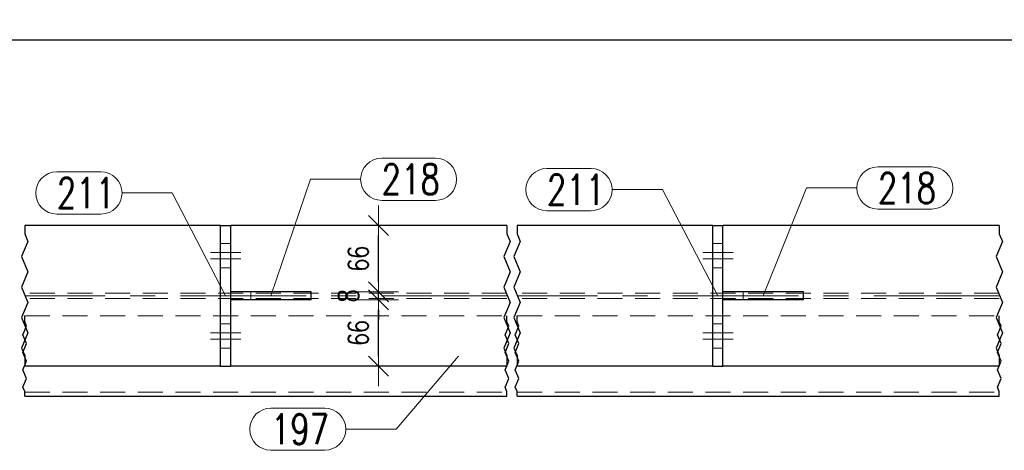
# Model space of a CAD drawing. Header units: millimetres. Extents: x -144 to 709, y 12312 to 12982.
# Tile 20 of 57: x 73 to 171, y 12557 to 12600. Entities that reach past the tile are written whole.
import ezdxf

# ---------------------------------------------------------------- set-up
doc = ezdxf.new("R2010")
doc.units = ezdxf.units.MM
doc.header["$LTSCALE"] = 10
doc.linetypes.add('HIDDEN', pattern=[0.375, 0.25, -0.125])
doc.linetypes.add('MITTE', pattern=[2, 1.25, -0.25, 0.25, -0.25])
doc.layers.get('Defpoints').update_dxf_attribs({"color": 1})
for name, color, linetype, lineweight in [('PS_DIM', 4, 'Continuous', 13), ('PS_Hidden', 2, 'HIDDEN', 9), ('PS_Mid', 5, 'MITTE', 15), ('PS_Pos', 1, 'Continuous', 15), ('PS_Shape', 161, 'Continuous', 30), ('PS_SOLID', 7, 'Continuous', 30)]:
    doc.layers.add(name, color=color, linetype=linetype, lineweight=lineweight)
doc.styles.add('simplex', font='simplex.shx', dxfattribs={"width": 0.75})
doc.dimstyles.new('1_10_GŁ_DS1-LS10', dxfattribs={"dimtxt": 2, "dimasz": 2, "dimexe": 2, "dimexo": 5, "dimgap": 1, "dimtad": 1, "dimjust": 4, "dimdec": 0, "dimlfac": 10, "dimtxsty": 'simplex', "dimblk1": 'NONE', "dimsah": 1, "dimcen": 2, "dimclrd": 256, "dimclre": 256, "dimclrt": 3, "dimadec": 1, "dimazin": 0, "dimtfac": 1, "dimtdec": 0, "dimtmove": 2, "dimatfit": 3, "dimfxl": 1, "dimarcsym": 0})
doc.dimstyles.new('1_10_PRZ', dxfattribs={"dimtxt": 2, "dimasz": 1, "dimexe": 2, "dimexo": 5, "dimgap": 1, "dimtad": 1, "dimdec": 0, "dimlfac": 10, "dimtxsty": 'simplex', "dimblk": 'dimznak', "dimcen": 2, "dimse1": 1, "dimse2": 1, "dimclrt": 3, "dimadec": 1, "dimazin": 0, "dimtfac": 1, "dimtdec": 0, "dimtix": 1, "dimtmove": 2, "dimatfit": 3, "dimldrblk": 'dim-grot', "dimfxl": 1, "dimarcsym": 0})

# ---------------------------------------------------------------- blocks, each defined once
blk = doc.blocks.new('*D137')
at = {"layer": 'Defpoints', "color": 0, "transparency": 16777216}
for p in [(191.459, 12597.537), (191.459, 12576.537), (-62.639, 12565.037)]:
    blk.add_point(p, dxfattribs=at)
at = {"layer": 'PS_DIM', "lineweight": -2, "transparency": 16777216}
for p, q in [((-62.639, 12570.037), (-62.639, 12599.537)), ((191.459, 12581.537), (191.459, 12599.537)), ((-62.639, 12597.537), (189.459, 12597.537))]:
    blk.add_line(p, q, dxfattribs=at)
at = {"layer": 'PS_DIM', "transparency": 16777216}
blk.add_solid([(189.459, 12597.871), (189.459, 12597.204), (191.459, 12597.537)], dxfattribs=at)
at = {"layer": 'PS_DIM', "color": 3, "transparency": 16777216, "insert": (189.439, 12593.91), "char_height": 2, "attachment_point": 5, "rotation": 90, "style": 'simplex'}
blk.add_mtext('6926', dxfattribs=at)
blk = doc.blocks.new('_None')
blk = doc.blocks.new('*D138')
at = {"layer": 'Defpoints', "color": 0, "transparency": 16777216}
for p in [(200.459, 12597.537), (200.459, 12576.537), (-62.639, 12565.037)]:
    blk.add_point(p, dxfattribs=at)
at = {"layer": 'PS_DIM', "lineweight": -2, "transparency": 16777216}
for p, q in [((-62.639, 12570.037), (-62.639, 12599.537)), ((200.459, 12581.537), (200.459, 12599.537)), ((-62.639, 12597.537), (198.459, 12597.537))]:
    blk.add_line(p, q, dxfattribs=at)
at = {"layer": 'PS_DIM', "transparency": 16777216}
blk.add_solid([(198.459, 12597.871), (198.459, 12597.204), (200.459, 12597.537)], dxfattribs=at)
at = {"layer": 'PS_DIM', "color": 3, "transparency": 16777216, "insert": (198.439, 12594.053), "char_height": 2, "attachment_point": 5, "rotation": 90, "style": 'simplex'}
blk.add_mtext('7016', dxfattribs=at)
blk = doc.blocks.new('*D139')
at = {"layer": 'Defpoints', "color": 0, "transparency": 16777216}
for p in [(211.897, 12597.537), (211.897, 12584.037), (-62.639, 12565.037)]:
    blk.add_point(p, dxfattribs=at)
at = {"layer": 'PS_DIM', "lineweight": -2, "transparency": 16777216}
for p, q in [((-62.639, 12570.037), (-62.639, 12599.537)), ((211.897, 12589.037), (211.897, 12599.537)), ((-62.639, 12597.537), (209.897, 12597.537))]:
    blk.add_line(p, q, dxfattribs=at)
at = {"layer": 'PS_DIM', "transparency": 16777216}
blk.add_solid([(209.897, 12597.871), (209.897, 12597.204), (211.897, 12597.537)], dxfattribs=at)
at = {"layer": 'PS_DIM', "color": 3, "transparency": 16777216, "insert": (209.877, 12594.017), "char_height": 2, "attachment_point": 5, "rotation": 90, "style": 'simplex'}
blk.add_mtext('7130', dxfattribs=at)
blk = doc.blocks.new('*D140')
at = {"layer": 'Defpoints', "color": 0, "transparency": 16777216}
for p in [(231.897, 12597.537), (231.897, 12584.037), (-62.639, 12565.037)]:
    blk.add_point(p, dxfattribs=at)
at = {"layer": 'PS_DIM', "lineweight": -2, "transparency": 16777216}
for p, q in [((-62.639, 12570.037), (-62.639, 12599.537)), ((231.897, 12589.037), (231.897, 12599.537)), ((-62.639, 12597.537), (229.897, 12597.537))]:
    blk.add_line(p, q, dxfattribs=at)
at = {"layer": 'PS_DIM', "transparency": 16777216}
blk.add_solid([(229.897, 12597.871), (229.897, 12597.204), (231.897, 12597.537)], dxfattribs=at)
at = {"layer": 'PS_DIM', "color": 3, "transparency": 16777216, "insert": (229.877, 12593.875), "char_height": 2, "attachment_point": 5, "rotation": 90, "style": 'simplex'}
blk.add_mtext('7330', dxfattribs=at)
blk = doc.blocks.new('*D141')
at = {"layer": 'Defpoints', "color": 0, "transparency": 16777216}
for p in [(327.897, 12597.537), (327.897, 12584.037), (-62.639, 12565.037)]:
    blk.add_point(p, dxfattribs=at)
at = {"layer": 'PS_DIM', "lineweight": -2, "transparency": 16777216}
for p, q in [((-62.639, 12570.037), (-62.639, 12599.537)), ((327.897, 12589.037), (327.897, 12599.537)), ((-62.639, 12597.537), (325.897, 12597.537))]:
    blk.add_line(p, q, dxfattribs=at)
at = {"layer": 'PS_DIM', "transparency": 16777216}
blk.add_solid([(325.897, 12597.871), (325.897, 12597.204), (327.897, 12597.537)], dxfattribs=at)
at = {"layer": 'PS_DIM', "color": 3, "transparency": 16777216, "insert": (325.877, 12593.446), "char_height": 2, "attachment_point": 5, "rotation": 90, "style": 'simplex'}
blk.add_mtext('11730', dxfattribs=at)
blk = doc.blocks.new('*D142')
at = {"layer": 'Defpoints', "color": 0, "transparency": 16777216}
for p in [(348.298, 12597.537), (348.298, 12576.537), (-62.639, 12565.037)]:
    blk.add_point(p, dxfattribs=at)
at = {"layer": 'PS_DIM', "lineweight": -2, "transparency": 16777216}
for p, q in [((-62.639, 12570.037), (-62.639, 12599.537)), ((348.298, 12581.537), (348.298, 12599.537)), ((-62.639, 12597.537), (346.298, 12597.537))]:
    blk.add_line(p, q, dxfattribs=at)
at = {"layer": 'PS_DIM', "transparency": 16777216}
blk.add_solid([(346.298, 12597.871), (346.298, 12597.204), (348.298, 12597.537)], dxfattribs=at)
at = {"layer": 'PS_DIM', "color": 3, "transparency": 16777216, "insert": (346.278, 12593.446), "char_height": 2, "attachment_point": 5, "rotation": 90, "style": 'simplex'}
blk.add_mtext('11935', dxfattribs=at)
blk = doc.blocks.new('*D143')
at = {"layer": 'Defpoints', "color": 0, "transparency": 16777216}
for p in [(356.87, 12597.537), (356.87, 12579.037), (-62.639, 12565.037)]:
    blk.add_point(p, dxfattribs=at)
at = {"layer": 'PS_DIM', "lineweight": -2, "transparency": 16777216}
for p, q in [((-62.639, 12570.037), (-62.639, 12599.537)), ((356.87, 12584.037), (356.87, 12599.537)), ((-62.639, 12597.537), (354.87, 12597.537))]:
    blk.add_line(p, q, dxfattribs=at)
at = {"layer": 'PS_DIM', "transparency": 16777216}
blk.add_solid([(354.87, 12597.871), (354.87, 12597.204), (356.87, 12597.537)], dxfattribs=at)
at = {"layer": 'PS_DIM', "color": 3, "transparency": 16777216, "insert": (354.85, 12593.303), "char_height": 2, "attachment_point": 5, "rotation": 90, "style": 'simplex'}
blk.add_mtext('12020', dxfattribs=at)
blk = doc.blocks.new('dimznak')
at = {"color": 0}
for points in [[(0, 2), (0, -2)], [(-2, 0), (2, 0)]]:
    blk.add_lwpolyline(points, dxfattribs=at)
at = {"color": 2}
blk.add_lwpolyline([(1, 1), (-1, -1)], dxfattribs=at)
blk = doc.blocks.new('*D144')
at = {"layer": 'Defpoints', "color": 0, "transparency": 16777216}
for p in [(101.559, 12571.637), (108.263, 12571.637), (108.494, 12565.037)]:
    blk.add_point(p, dxfattribs=at)
at = {"layer": 'PS_DIM', "color": 0, "lineweight": -2, "transparency": 16777216}
blk.add_line((108.263, 12566.037), (108.263, 12570.637), dxfattribs=at)
for p, rotation in [((108.263, 12571.637), 90), ((108.263, 12565.037), 270)]:
    blk.add_blockref('dimznak', p, dxfattribs=dict(at, rotation=rotation))
at = {"layer": 'PS_DIM', "color": 3, "transparency": 16777216, "insert": (106.263, 12568.337), "char_height": 2, "attachment_point": 5, "rotation": 90, "style": 'simplex'}
blk.add_mtext('66', dxfattribs=at)
blk = doc.blocks.new('dim-grot')
blk.add_hatch(color=256).paths.add_polyline_path([(0, 0), (-2, 0.5), (-2, -0.5)])
blk.add_lwpolyline([(0, 0), (-2, 0.5), (-2, -0.5), (0, 0)])
blk = doc.blocks.new('*D145')
at = {"layer": 'Defpoints', "color": 0, "transparency": 16777216}
for p in [(101.559, 12572.437), (108.263, 12572.437), (101.559, 12571.637)]:
    blk.add_point(p, dxfattribs=at)
at = {"layer": 'PS_DIM', "color": 0, "lineweight": -2, "transparency": 16777216}
for p, q in [((108.263, 12573.437), (108.263, 12574.437)), ((108.263, 12571.637), (108.263, 12572.437)), ((108.263, 12570.637), (108.263, 12569.637))]:
    blk.add_line(p, q, dxfattribs=at)
for p, rotation in [((108.263, 12572.437), 270), ((108.263, 12571.637), 90)]:
    blk.add_blockref('dimznak', p, dxfattribs=dict(at, rotation=rotation))
at = {"layer": 'PS_DIM', "color": 3, "transparency": 16777216, "insert": (105.276, 12572.037), "char_height": 2, "attachment_point": 5, "rotation": 90, "style": 'simplex'}
blk.add_mtext('8', dxfattribs=at)
blk = doc.blocks.new('*D146')
at = {"layer": 'Defpoints', "color": 0, "transparency": 16777216}
for p in [(105.784, 12579.037), (108.263, 12579.037), (101.559, 12572.437)]:
    blk.add_point(p, dxfattribs=at)
at = {"layer": 'PS_DIM', "color": 0, "lineweight": -2, "transparency": 16777216}
blk.add_line((108.263, 12573.437), (108.263, 12578.037), dxfattribs=at)
for p, rotation in [((108.263, 12579.037), 90), ((108.263, 12572.437), 270)]:
    blk.add_blockref('dimznak', p, dxfattribs=dict(at, rotation=rotation))
at = {"layer": 'PS_DIM', "color": 3, "transparency": 16777216, "insert": (106.263, 12575.737), "char_height": 2, "attachment_point": 5, "rotation": 90, "style": 'simplex'}
blk.add_mtext('66', dxfattribs=at)
blk = doc.blocks.new('*X353')
at = {"color": 1}
for p, q in [((73.059, 12579.037), (73.059, 12578.214)), ((121.059, 12579.037), (121.059, 12578.214)), ((122.059, 12579.037), (122.059, 12578.214)), ((170.059, 12579.037), (170.059, 12578.214)), ((73.379, 12577.455), (72.738, 12575.938)), ((73.059, 12578.214), (73.379, 12577.455)), ((121.379, 12577.455), (120.738, 12575.938)), ((121.059, 12578.214), (121.379, 12577.455)), ((122.379, 12577.455), (121.738, 12575.938)), ((122.059, 12578.214), (122.379, 12577.455)), ((170.379, 12577.455), (169.738, 12575.938)), ((170.059, 12578.214), (170.379, 12577.455)), ((72.738, 12575.938), (73.379, 12574.421)), ((120.738, 12575.938), (121.379, 12574.421)), ((121.738, 12575.938), (122.379, 12574.421)), ((169.738, 12575.938), (170.379, 12574.421)), ((73.379, 12574.421), (72.738, 12572.904)), ((121.379, 12574.421), (120.738, 12572.904)), ((122.379, 12574.421), (121.738, 12572.904)), ((170.379, 12574.421), (169.738, 12572.904)), ((72.738, 12572.904), (73.379, 12571.387)), ((120.738, 12572.904), (121.379, 12571.387)), ((121.738, 12572.904), (122.379, 12571.387)), ((169.738, 12572.904), (170.379, 12571.387)), ((73.379, 12571.387), (72.738, 12569.87)), ((121.379, 12571.387), (120.738, 12569.87)), ((122.379, 12571.387), (121.738, 12569.87)), ((170.379, 12571.387), (169.738, 12569.87)), ((72.738, 12569.87), (73.379, 12568.353)), ((73.059, 12569.443), (73.059, 12570.037)), ((120.738, 12569.87), (121.379, 12568.353)), ((121.059, 12569.443), (121.059, 12570.037)), ((121.738, 12569.87), (122.379, 12568.353)), ((122.059, 12569.443), (122.059, 12570.037)), ((169.738, 12569.87), (170.379, 12568.353)), ((170.059, 12569.443), (170.059, 12570.037)), ((72.875, 12568.143), (73.242, 12569.01)), ((73.242, 12569.01), (73.059, 12569.443)), ((120.875, 12568.143), (121.242, 12569.01)), ((121.242, 12569.01), (121.059, 12569.443)), ((121.875, 12568.143), (122.242, 12569.01)), ((122.242, 12569.01), (122.059, 12569.443)), ((169.875, 12568.143), (170.242, 12569.01)), ((170.242, 12569.01), (170.059, 12569.443)), ((73.379, 12568.353), (72.738, 12566.836)), ((73.242, 12567.276), (72.875, 12568.143)), ((121.379, 12568.353), (120.738, 12566.836)), ((121.242, 12567.276), (120.875, 12568.143)), ((122.379, 12568.353), (121.738, 12566.836)), ((122.242, 12567.276), (121.875, 12568.143)), ((170.379, 12568.353), (169.738, 12566.836)), ((170.242, 12567.276), (169.875, 12568.143)), ((72.738, 12566.836), (73.059, 12566.078)), ((72.875, 12566.409), (73.242, 12567.276)), ((120.738, 12566.836), (121.059, 12566.078)), ((120.875, 12566.409), (121.242, 12567.276)), ((121.738, 12566.836), (122.059, 12566.078)), ((121.875, 12566.409), (122.242, 12567.276)), ((169.738, 12566.836), (170.059, 12566.078)), ((169.875, 12566.409), (170.242, 12567.276)), ((73.242, 12565.542), (72.875, 12566.409)), ((73.059, 12566.078), (73.059, 12565.037)), ((121.242, 12565.542), (120.875, 12566.409)), ((121.059, 12566.078), (121.059, 12565.037)), ((122.242, 12565.542), (121.875, 12566.409)), ((122.059, 12566.078), (122.059, 12565.037)), ((170.242, 12565.542), (169.875, 12566.409)), ((170.059, 12566.078), (170.059, 12565.037)), ((72.875, 12564.675), (73.242, 12565.542)), ((73.242, 12563.808), (72.875, 12564.675)), ((120.875, 12564.675), (121.242, 12565.542)), ((121.242, 12563.808), (120.875, 12564.675)), ((121.875, 12564.675), (122.242, 12565.542)), ((122.242, 12563.808), (121.875, 12564.675)), ((169.875, 12564.675), (170.242, 12565.542)), ((170.242, 12563.808), (169.875, 12564.675)), ((72.875, 12562.941), (73.242, 12563.808)), ((120.875, 12562.941), (121.242, 12563.808)), ((121.875, 12562.941), (122.242, 12563.808)), ((169.875, 12562.941), (170.242, 12563.808)), ((73.059, 12562.508), (72.875, 12562.941)), ((121.059, 12562.508), (120.875, 12562.941)), ((122.059, 12562.508), (121.875, 12562.941)), ((170.059, 12562.508), (169.875, 12562.941)), ((73.059, 12562.037), (73.059, 12562.508)), ((121.059, 12562.037), (121.059, 12562.508)), ((122.059, 12562.037), (122.059, 12562.508)), ((170.059, 12562.037), (170.059, 12562.508))]:
    blk.add_line(p, q, dxfattribs=at)
at = {"layer": 'PS_Hidden', "color": 2, "linetype": 'HIDDEN'}
for p, q in [((93.559, 12577.237), (92.559, 12577.237)), ((142.559, 12577.237), (141.559, 12577.237)), ((93.559, 12574.837), (92.559, 12574.837)), ((142.559, 12574.837), (141.559, 12574.837)), ((95.559, 12571.637), (95.559, 12572.437)), ((144.559, 12571.637), (144.559, 12572.437)), ((121.059, 12572.312), (73.059, 12572.312)), ((121.059, 12571.762), (73.059, 12571.762)), ((170.059, 12572.312), (122.059, 12572.312)), ((170.059, 12571.762), (122.059, 12571.762)), ((73.059, 12570.037), (121.059, 12570.037)), ((122.059, 12570.037), (170.059, 12570.037)), ((93.559, 12569.237), (92.559, 12569.237)), ((142.559, 12569.237), (141.559, 12569.237)), ((93.559, 12566.837), (92.559, 12566.837)), ((142.559, 12566.837), (141.559, 12566.837)), ((73.059, 12562.437), (121.059, 12562.437)), ((122.059, 12562.437), (170.059, 12562.437))]:
    blk.add_line(p, q, dxfattribs=at)
at = {"layer": 'PS_Mid', "color": 5, "linetype": 'MITTE'}
for p, q in [((94.559, 12576.337), (91.559, 12576.337)), ((94.559, 12576.337), (91.559, 12576.337)), ((94.559, 12575.737), (91.559, 12575.737)), ((94.559, 12575.737), (91.559, 12575.737)), ((143.559, 12576.337), (140.559, 12576.337)), ((143.559, 12576.337), (140.559, 12576.337)), ((143.559, 12575.737), (140.559, 12575.737)), ((143.559, 12575.737), (140.559, 12575.737)), ((121.059, 12572.037), (73.059, 12572.037)), ((170.059, 12572.037), (122.059, 12572.037)), ((94.559, 12568.337), (91.559, 12568.337)), ((94.559, 12568.337), (91.559, 12568.337)), ((94.559, 12567.737), (91.559, 12567.737)), ((94.559, 12567.737), (91.559, 12567.737)), ((143.559, 12568.337), (140.559, 12568.337)), ((143.559, 12568.337), (140.559, 12568.337)), ((143.559, 12567.737), (140.559, 12567.737)), ((143.559, 12567.737), (140.559, 12567.737))]:
    blk.add_line(p, q, dxfattribs=at)
at = {"layer": 'PS_SOLID', "color": 7, "linetype": 'Continuous'}
for p, q in [((92.559, 12579.037), (73.059, 12579.037)), ((92.559, 12565.037), (92.559, 12579.037)), ((92.559, 12579.037), (93.559, 12579.037)), ((93.559, 12565.037), (93.559, 12579.037)), ((121.059, 12579.037), (93.559, 12579.037)), ((141.559, 12579.037), (122.059, 12579.037)), ((141.559, 12565.037), (141.559, 12579.037)), ((141.559, 12579.037), (142.559, 12579.037)), ((142.559, 12565.037), (142.559, 12579.037)), ((170.059, 12579.037), (142.559, 12579.037)), ((101.559, 12572.437), (93.559, 12572.437)), ((101.559, 12571.637), (101.559, 12572.437)), ((150.559, 12572.437), (142.559, 12572.437)), ((150.559, 12571.637), (150.559, 12572.437)), ((101.559, 12571.637), (93.559, 12571.637)), ((150.559, 12571.637), (142.559, 12571.637)), ((92.559, 12565.037), (73.059, 12565.037)), ((92.559, 12565.037), (93.559, 12565.037)), ((121.059, 12565.037), (93.559, 12565.037)), ((141.559, 12565.037), (122.059, 12565.037)), ((141.559, 12565.037), (142.559, 12565.037)), ((170.059, 12565.037), (142.559, 12565.037)), ((73.059, 12562.037), (121.059, 12562.037)), ((122.059, 12562.037), (170.059, 12562.037))]:
    blk.add_line(p, q, dxfattribs=at)
blk = doc.blocks.new('*X373')
at = {"color": 1}
for p, q in [((116.233, 12566.037), (110.018, 12558.751)), ((97.56, 12560.851), (102.918, 12560.851)), ((105.018, 12558.751), (110.018, 12558.751)), ((97.56, 12556.651), (102.918, 12556.651))]:
    blk.add_line(p, q, dxfattribs=at)
for centre, start, end in [((97.56, 12558.751), 90, 270), ((102.918, 12558.751), 270, 90)]:
    blk.add_arc(centre, 2.1, start, end, dxfattribs=at)
at = {"color": 2, "style": 'simplex', "width": 0.75}
blk.add_text('197', height=3, dxfattribs=at).set_placement((97.56, 12557.251))
blk = doc.blocks.new('*X374')
at = {"color": 1}
for p, q in [((108.592, 12585.746), (113.949, 12585.746)), ((97.559, 12572.037), (101.492, 12583.646)), ((101.492, 12583.646), (106.492, 12583.646)), ((108.592, 12581.546), (113.949, 12581.546))]:
    blk.add_line(p, q, dxfattribs=at)
for centre, start, end in [((108.592, 12583.646), 90, 270), ((113.949, 12583.646), 270, 90)]:
    blk.add_arc(centre, 2.1, start, end, dxfattribs=at)
at = {"color": 2, "style": 'simplex', "width": 0.75}
blk.add_text('218', height=3, dxfattribs=at).set_placement((108.592, 12582.146))
blk = doc.blocks.new('*X375')
at = {"color": 1}
for p, q in [((125.033, 12584.714), (129.425, 12584.714)), ((131.525, 12582.614), (136.525, 12582.614)), ((142.059, 12572.037), (136.525, 12582.614)), ((125.033, 12580.514), (129.425, 12580.514))]:
    blk.add_line(p, q, dxfattribs=at)
for centre, start, end in [((125.033, 12582.614), 90, 270), ((129.425, 12582.614), 270, 90)]:
    blk.add_arc(centre, 2.1, start, end, dxfattribs=at)
at = {"color": 2, "style": 'simplex', "width": 0.75}
blk.add_text('211', height=3, dxfattribs=at).set_placement((125.033, 12581.114))
blk = doc.blocks.new('*X376')
at = {"color": 1}
for p, q in [((157.974, 12584.875), (163.331, 12584.875)), ((146.559, 12572.037), (150.874, 12582.775)), ((150.874, 12582.775), (155.874, 12582.775)), ((157.974, 12580.675), (163.331, 12580.675))]:
    blk.add_line(p, q, dxfattribs=at)
for centre, start, end in [((157.974, 12582.775), 90, 270), ((163.331, 12582.775), 270, 90)]:
    blk.add_arc(centre, 2.1, start, end, dxfattribs=at)
at = {"color": 2, "style": 'simplex', "width": 0.75}
blk.add_text('218', height=3, dxfattribs=at).set_placement((157.974, 12581.275))
blk = doc.blocks.new('*X377')
at = {"color": 1}
for p, q in [((76.253, 12584.38), (80.646, 12584.38)), ((82.746, 12582.28), (87.746, 12582.28)), ((93.059, 12572.037), (87.746, 12582.28)), ((76.253, 12580.18), (80.646, 12580.18))]:
    blk.add_line(p, q, dxfattribs=at)
for centre, start, end in [((76.253, 12582.28), 90, 270), ((80.646, 12582.28), 270, 90)]:
    blk.add_arc(centre, 2.1, start, end, dxfattribs=at)
at = {"color": 2, "style": 'simplex', "width": 0.75}
blk.add_text('211', height=3, dxfattribs=at).set_placement((76.253, 12580.78))

msp = doc.modelspace()

# ---------------------------------------------------------------- block references
at = {"layer": 'PS_Pos'}
for name in ['*X374', '*X377', '*X375', '*X376', '*X373']:
    msp.add_blockref(name, (0, 0), dxfattribs=at)
at = {"layer": 'PS_Shape', "color": 6}
msp.add_blockref('*X353', (0, 0), dxfattribs=at)

# ---------------------------------------------------------------- dimensions: what is measured, and where the dimension line sits
at = {"layer": 'PS_DIM'}
for base, p2, text, picture, middle in [((191.459, 12597.537), (191.459, 12576.537), '6926', '*D137', (189.439, 12593.91)), ((200.459, 12597.537), (200.459, 12576.537), '7016', '*D138', (198.439, 12594.053)), ((211.897, 12597.537), (211.897, 12584.037), '7130', '*D139', (209.877, 12594.017)), ((231.897, 12597.537), (231.897, 12584.037), '7330', '*D140', (229.877, 12593.875)), ((327.897, 12597.537), (327.897, 12584.037), '11730', '*D141', (325.877, 12593.446)), ((348.298, 12597.537), (348.298, 12576.537), '11935', '*D142', (346.278, 12593.446)), ((356.87, 12597.537), (356.87, 12579.037), '12020', '*D143', (354.85, 12593.303))]:
    dim = msp.add_linear_dim(base=base, p1=(-62.639, 12565.037), p2=p2, text=text, dimstyle='1_10_GŁ_DS1-LS10', dxfattribs=at)
    dim.commit()
    dim.dimension.update_dxf_attribs({"geometry": picture, "text_midpoint": middle, "dimtype": 128, "text_rotation": 90})
for base, p1, p2, picture, middle in [((108.263, 12579.037), (101.559, 12572.437), (105.784, 12579.037), '*D146', (106.263, 12575.737)), ((108.263, 12571.637), (108.494, 12565.037), (101.559, 12571.637), '*D144', (106.263, 12568.337))]:
    dim = msp.add_linear_dim(base=base, p1=p1, p2=p2, angle=90, dimstyle='1_10_PRZ', dxfattribs=at)
    dim.commit()
    dim.dimension.update_dxf_attribs({"geometry": picture, "text_midpoint": middle})
dim = msp.add_linear_dim(base=(108.263, 12572.437), p1=(101.559, 12571.637), p2=(101.559, 12572.437), angle=90, dimstyle='1_10_PRZ', dxfattribs=at)
dim.commit()
dim.dimension.update_dxf_attribs({"geometry": '*D145', "text_midpoint": (105.276, 12572.037), "dimtype": 128})

doc.saveas('drawing.dxf')
